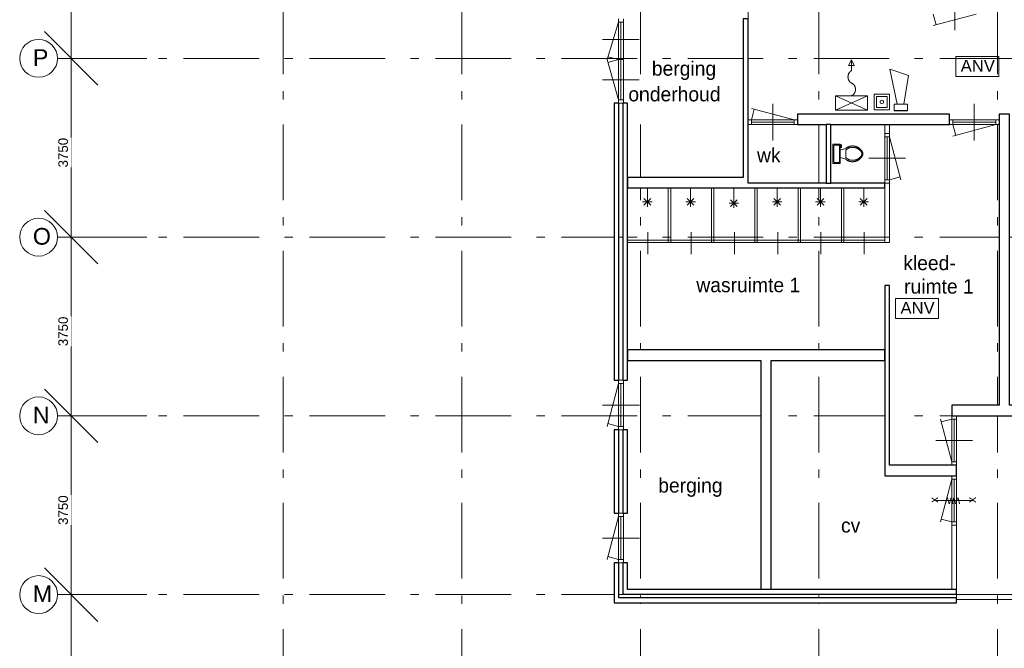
# Model space of a CAD drawing. Header units: millimetres. Extents: x -59728 to 53438, y 127740 to 210459.
# Tile 4 of 28: x -59728 to -39058, y 175330 to 188518. Entities that reach past the tile are written whole.
import ezdxf

# ---------------------------------------------------------------- set-up
doc = ezdxf.new("R2010")
doc.units = ezdxf.units.MM
doc.header["$LTSCALE"] = 2540
doc.header["$PDMODE"] = 1
doc.header["$PDSIZE"] = -2
doc.linetypes.add('STYLE_01', pattern=[0.033465, 0.025591, -0.003937, 0.0005, -0.003437])
doc.linetypes.add('STYLE_06', pattern=[1.04164, 0.625, -0.20828, 0.06943, -0.13893])
doc.layers.get('0').update_dxf_attribs({"lineweight": 18})
doc.layers.get('DEFPOINTS').update_dxf_attribs({"lineweight": 18})
for name, color, linetype, lineweight in [('ASSEN', 7, 'STYLE_01', 18), ('brandvoorziening', 7, 'Continuous', 18), ('MATEN', 7, 'Continuous', 18), ('metselwerk', 7, 'Continuous', 18), ('muren', 7, 'Continuous', 18), ('MUUR', 7, 'Continuous', 18), ('mwarc', 7, 'Continuous', 18), ('sanitair', 7, 'Continuous', 18), ('STAAL25', 7, 'Continuous', 18), ('stempel018', 7, 'Continuous', 18), ('TEKST35', 7, 'Continuous', 18), ('TEXT', 7, 'Continuous', 18)]:
    doc.layers.add(name, color=color, linetype=linetype, lineweight=lineweight)
doc.styles.add('Arial', font='Arial')
doc.styles.add('Century Gothic', font='Century Gothic')
doc.dimstyles.new('Arch', dxfattribs={"dimtxt": 199.818347, "dimasz": 1122.412109, "dimexe": 1587.5, "dimexo": 793.75, "dimgap": 1.5875, "dimtad": 1, "dimdec": 0, "dimzin": 11, "dimtxsty": 'Arial', "dimblk": 'VW_SLASH', "dimcen": 0, "dimdle": 1.5875, "dimadec": 0, "dimazin": 0, "dimtfac": 1, "dimtdec": 0, "dimtix": 1, "dimtmove": 0, "dimatfit": 0, "dimldrblk": 'VW_FILLEDARROW', "dimfxl": 0, "dimfrac": 2, "dimtolj": 1, "dimtzin": 11, "dimarcsym": 0})

# ---------------------------------------------------------------- blocks, each defined once
blk = doc.blocks.new('Groep-22')
at = {"color": 0}
for p, q in [((-39955, 15255), (-39955, 15578)), ((-39936, 15597), (-39860, 15597)), ((-39841, 15578), (-39841, 15255)), ((-39812, 15569), (-39822, 15569)), ((-39822, 15550), (-39793, 15550)), ((-39822, 15493), (-39707, 15531)), ((-39812, 15607), (-39812, 15569)), ((-39793, 15607), (-39812, 15607)), ((-39793, 15550), (-39793, 15607)), ((-39822, 15340), (-39707, 15302)), ((-39707, 15340), (-39707, 15493)), ((-39860, 15236), (-39936, 15236))]:
    blk.add_line(p, q, dxfattribs=at)
blk.add_lwpolyline([(-39822, 15216), (-39974, 15216), (-39974, 15617), (-39822, 15617)], close=True, dxfattribs=at)
for points in [[(-39955, 15578), (-39956, 15582), (-39953, 15590), (-39948, 15596), (-39940, 15598), (-39936, 15597)], [(-39860, 15597), (-39856, 15598), (-39848, 15596), (-39843, 15590), (-39840, 15582), (-39841, 15578)], [(-39707, 15531), (-39665, 15565), (-39557, 15588), (-39451, 15560), (-39369, 15487), (-39348, 15436)], [(-39707, 15493), (-39659, 15539), (-39528, 15560), (-39408, 15505), (-39374, 15448)], [(-39348, 15397), (-39369, 15346), (-39451, 15273), (-39557, 15245), (-39665, 15268), (-39707, 15302)], [(-39374, 15385), (-39408, 15328), (-39528, 15273), (-39659, 15295), (-39707, 15340)], [(-39374, 15448), (-39367, 15433), (-39367, 15400), (-39374, 15385)], [(-39348, 15436), (-39343, 15417), (-39348, 15397)], [(-39936, 15236), (-39940, 15235), (-39948, 15237), (-39953, 15243), (-39956, 15251), (-39955, 15255)], [(-39841, 15255), (-39840, 15251), (-39843, 15243), (-39848, 15237), (-39856, 15235), (-39860, 15236)]]:
    blk.add_open_spline(points, degree=2, dxfattribs=at)
blk = doc.blocks.new('brandslang')
at = {"layer": 'brandvoorziening', "color": 0}
for points in [[(26909, -78621, 0), (26608, -78621, 0)], [(26909, -78621, 0), (26608, -79289, 0)], [(26909, -79289, 0), (26608, -78621, 0)], [(26608, -78621, 0), (26608, -79289, 0)], [(26909, -78621, 0), (26909, -79289, 0)], [(27435, -78954, 0), (27662, -78954, 0)], [(26909, -79289, 0), (26608, -79289, 0)]]:
    blk.add_polyline3d(points, dxfattribs=at)
at = {"layer": 'brandvoorziening', "color": 0, "linetype": 'Continuous'}
for points, weights in [([(27179, -78955), (27143, -79040), (27044, -79040), (26944, -79040), (26909, -78955)], [1, 0.823055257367, 1, 0.823055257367, 1]), ([(27178, -78955), (27218, -78883), (27307, -78883), (27396, -78883), (27436, -78955)], [1, 0.851942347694, 1, 0.851942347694, 1])]:
    blk.add_rational_spline(points, weights, degree=2, knots=[0, 0, 0, 0.5, 0.5, 1, 1, 1], dxfattribs=at)
at = {"layer": 'brandvoorziening', "color": 0}
blk.add_3dface([(27662, -78954), (27546, -78894), (27546, -79014)], dxfattribs=at)
blk = doc.blocks.new('*D')
at = {"layer": 'DEFPOINTS', "color": 0, "lineweight": 0}
for p in [(-56254, 36169), (-56254, 32419), (-56254, 32419), (-55966, 32419), (-56254, 28669), (-56254, 28669), (-55966, 28669), (-56254, 24919), (-56254, 24919), (-55966, 24919), (-56254, 21169), (-56254, 21169), (-55966, 21169), (-56254, 17419), (-56254, 17419), (-55966, 17419), (-56254, 13669), (-56254, 13669), (-55966, 13669), (-56254, 9919), (-56254, 9919), (-55966, 9919), (-56254, 6169), (-56254, 6169), (-55966, 6169), (-56254, 2419), (-56254, 2419), (-55966, 2419), (-56254, -1331), (-56254, -1331), (-55966, -1331), (-56254, -5081), (-56254, -5081), (-55966, -5081), (-56254, -8831), (-56254, -8831), (-55966, -8831), (-56254, -12581), (-55966, -12581), (-1575, -12581), (-1575, -16331), (-1575, -16331), (-1288, -16331), (-1575, -20081), (-1575, -20081), (-1288, -20081), (-1575, -23831), (-1575, -23831), (-1288, -23831), (-1575, -27581), (-1575, -27581), (-1288, -27581), (-1575, -31331), (-1575, -31331), (-1288, -31331), (-1575, -35081), (-1575, -35081), (-1288, -35081), (-1575, -38831), (-1288, -38831)]:
    blk.add_point(p, dxfattribs=at)
at = {"layer": 'MATEN', "color": 0, "lineweight": -2}
for p, q in [((-55966, 36169), (-55966, 36963)), ((-55966, 32419), (-55966, 36169)), ((-55460, 36169), (-54379, 36169)), ((-55966, 32419), (-55966, 33213)), ((-55966, 28669), (-55966, 32419)), ((-55966, 31626), (-55966, 32419)), ((-55460, 32419), (-54379, 32419)), ((-55460, 32419), (-54379, 32419)), ((-55966, 28669), (-55966, 29463)), ((-55966, 24919), (-55966, 28669)), ((-55966, 27876), (-55966, 28669)), ((-55460, 28669), (-54379, 28669)), ((-55460, 28669), (-54379, 28669)), ((-55966, 24919), (-55966, 25713)), ((-55966, 21169), (-55966, 24919)), ((-55966, 24126), (-55966, 24919)), ((-55460, 24919), (-54379, 24919)), ((-55460, 24919), (-54379, 24919)), ((-55966, 21169), (-55966, 21963)), ((-55966, 17419), (-55966, 21169)), ((-55966, 20376), (-55966, 21169)), ((-55460, 21169), (-54379, 21169)), ((-55460, 21169), (-54379, 21169)), ((-55966, 17419), (-55966, 18213)), ((-55966, 13669), (-55966, 17419)), ((-55966, 16626), (-55966, 17419)), ((-55460, 17419), (-54379, 17419)), ((-55460, 17419), (-54379, 17419)), ((-55966, 13669), (-55966, 14463)), ((-55966, 9919), (-55966, 13669)), ((-55966, 12876), (-55966, 13669)), ((-55460, 13669), (-54379, 13669)), ((-55460, 13669), (-54379, 13669)), ((-55966, 9919), (-55966, 10713)), ((-55966, 6169), (-55966, 9919)), ((-55966, 9126), (-55966, 9919)), ((-55460, 9919), (-54379, 9919)), ((-55460, 9919), (-54379, 9919)), ((-55966, 6169), (-55966, 6963)), ((-55966, 2419), (-55966, 6169)), ((-55966, 5376), (-55966, 6169)), ((-55460, 6169), (-54379, 6169)), ((-55460, 6169), (-54379, 6169)), ((-55966, 2419), (-55966, 3213)), ((-55966, -1331), (-55966, 2419)), ((-55966, 1626), (-55966, 2419)), ((-55460, 2419), (-54379, 2419)), ((-55460, 2419), (-54379, 2419)), ((-55966, -1331), (-55966, -537)), ((-55966, -5081), (-55966, -1331)), ((-55966, -2124), (-55966, -1331)), ((-55460, -1331), (-54379, -1331)), ((-55460, -1331), (-54379, -1331)), ((-55966, -5081), (-55966, -4287)), ((-55966, -8831), (-55966, -5081)), ((-55966, -5874), (-55966, -5081)), ((-55460, -5081), (-54379, -5081)), ((-55460, -5081), (-54379, -5081)), ((-55966, -8831), (-55966, -8037)), ((-55966, -12581), (-55966, -8831)), ((-55966, -9624), (-55966, -8831)), ((-55460, -8831), (-54379, -8831)), ((-55460, -8831), (-54379, -8831)), ((-1288, -12581), (-1288, -11787)), ((-55966, -13374), (-55966, -12581)), ((-55460, -12581), (-54379, -12581)), ((-1288, -16331), (-1288, -12581)), ((-782, -12581), (300, -12581)), ((-1288, -16331), (-1288, -15537)), ((-1288, -20081), (-1288, -16331)), ((-1288, -17124), (-1288, -16331)), ((-782, -16331), (300, -16331)), ((-782, -16331), (300, -16331)), ((-1288, -20081), (-1288, -19287)), ((-1288, -23831), (-1288, -20081)), ((-1288, -20874), (-1288, -20081)), ((-782, -20081), (300, -20081)), ((-782, -20081), (300, -20081)), ((-1288, -23831), (-1288, -23037)), ((-1288, -27581), (-1288, -23831)), ((-1288, -24624), (-1288, -23831)), ((-782, -23831), (300, -23831)), ((-782, -23831), (300, -23831)), ((-1288, -27581), (-1288, -26787)), ((-1288, -31331), (-1288, -27581)), ((-1288, -28374), (-1288, -27581)), ((-782, -27581), (300, -27581)), ((-782, -27581), (300, -27581)), ((-1288, -31331), (-1288, -30537)), ((-1288, -35081), (-1288, -31331)), ((-1288, -32124), (-1288, -31331)), ((-782, -31331), (300, -31331)), ((-782, -31331), (300, -31331)), ((-1288, -35081), (-1288, -34287)), ((-1288, -38831), (-1288, -35081)), ((-1288, -35874), (-1288, -35081)), ((-782, -35081), (300, -35081)), ((-782, -35081), (300, -35081)), ((-1288, -39624), (-1288, -38831)), ((-782, -38831), (300, -38831))]:
    blk.add_line(p, q, dxfattribs=at)
at = {"layer": 'MATEN', "color": 0, "lineweight": 20}
for p, q in [((-55405, 35608), (-56527, 36731)), ((-55405, 31858), (-56527, 32981)), ((-56527, 32981), (-55405, 31858)), ((-55405, 28108), (-56527, 29231)), ((-56527, 29231), (-55405, 28108)), ((-55405, 24358), (-56527, 25481)), ((-56527, 25481), (-55405, 24358)), ((-55405, 20608), (-56527, 21731)), ((-56527, 21731), (-55405, 20608)), ((-55405, 16858), (-56527, 17981)), ((-56527, 17981), (-55405, 16858)), ((-55405, 13108), (-56527, 14231)), ((-56527, 14231), (-55405, 13108)), ((-55405, 9358), (-56527, 10481)), ((-56527, 10481), (-55405, 9358)), ((-55405, 5608), (-56527, 6731)), ((-56527, 6731), (-55405, 5608)), ((-55405, 1858), (-56527, 2981)), ((-56527, 2981), (-55405, 1858)), ((-55405, -1892), (-56527, -769)), ((-56527, -769), (-55405, -1892)), ((-55405, -5642), (-56527, -4519)), ((-56527, -4519), (-55405, -5642)), ((-55405, -9392), (-56527, -8269)), ((-56527, -8269), (-55405, -9392)), ((-56527, -12019), (-55405, -13142)), ((-726, -13142), (-1849, -12019)), ((-726, -16892), (-1849, -15769)), ((-1849, -15769), (-726, -16892)), ((-726, -20642), (-1849, -19519)), ((-1849, -19519), (-726, -20642)), ((-726, -24392), (-1849, -23269)), ((-1849, -23269), (-726, -24392)), ((-726, -28142), (-1849, -27019)), ((-1849, -27019), (-726, -28142)), ((-726, -31892), (-1849, -30769)), ((-1849, -30769), (-726, -31892)), ((-726, -35642), (-1849, -34519)), ((-1849, -34519), (-726, -35642)), ((-1849, -38269), (-726, -39392))]:
    blk.add_line(p, q, dxfattribs=at)
at = {"color": 0, "lineweight": -2}
for points in [[(-55966, 33881), (-55966, 34506), (-56287, 34506), (-56287, 33881)], [(-55966, 30131), (-55966, 30756), (-56287, 30756), (-56287, 30131)], [(-55966, 26381), (-55966, 27006), (-56287, 27006), (-56287, 26381)], [(-55966, 22631), (-55966, 23256), (-56287, 23256), (-56287, 22631)], [(-55966, 18881), (-55966, 19506), (-56287, 19506), (-56287, 18881)], [(-55966, 15131), (-55966, 15756), (-56287, 15756), (-56287, 15131)], [(-55966, 11381), (-55966, 12006), (-56287, 12006), (-56287, 11381)], [(-55966, 7631), (-55966, 8256), (-56287, 8256), (-56287, 7631)], [(-55966, 3881), (-55966, 4506), (-56287, 4506), (-56287, 3881)], [(-55966, 131), (-55966, 756), (-56287, 756), (-56287, 131)], [(-55966, -3619), (-55966, -2994), (-56287, -2994), (-56287, -3619)], [(-55966, -7369), (-55966, -6744), (-56287, -6744), (-56287, -7369)], [(-55966, -11119), (-55966, -10494), (-56287, -10494), (-56287, -11119)], [(-1288, -14869), (-1288, -14244), (-1608, -14244), (-1608, -14869)], [(-1288, -18619), (-1288, -17994), (-1608, -17994), (-1608, -18619)], [(-1288, -22369), (-1288, -21744), (-1608, -21744), (-1608, -22369)], [(-1288, -26119), (-1288, -25494), (-1608, -25494), (-1608, -26119)], [(-1288, -29869), (-1288, -29244), (-1608, -29244), (-1608, -29869)], [(-1288, -33619), (-1288, -32994), (-1608, -32994), (-1608, -33619)], [(-1288, -37369), (-1288, -36744), (-1608, -36744), (-1608, -37369)]]:
    blk.add_wipeout(points, dxfattribs=at).dxf.layer = 'MATEN'
at = {"layer": 'MATEN', "color": 0, "char_height": 199.8, "attachment_point": 1, "rotation": 90, "line_spacing_factor": 0.96736, "style": 'Arial'}
for insert in [(-56236, 33881), (-56236, 30131), (-56236, 26381), (-56236, 22631), (-56236, 18881), (-56236, 15131), (-56236, 11381), (-56236, 7631), (-56236, 3881), (-56236, 131), (-56236, -3619), (-56236, -7369), (-56236, -11119), (-1557, -14869), (-1557, -18619), (-1557, -22369), (-1557, -26119), (-1557, -29869), (-1557, -33619), (-1557, -37369)]:
    blk.add_mtext('3750', dxfattribs=dict(at, insert=insert))
blk = doc.blocks.new('VW_FILLEDARROW')
at = {"color": 0, "lineweight": -2}
blk.add_solid([(0, 0), (-0.002, 0), (-0.002, 0)], dxfattribs=at)
blk = doc.blocks.new('VW_SLASH')
at = {"color": 0, "linetype": 'ByBlock', "lineweight": -2}
blk.add_line((0, 0), (-1, 0), dxfattribs=at)
at = {"color": 0, "linetype": 'ByBlock', "lineweight": 20}
blk.add_line((-0.001, -0.001), (0.001, 0.001), dxfattribs=at)
blk = doc.blocks.new('anv')
at = {"layer": 'brandvoorziening', "color": 0}
blk.add_lwpolyline([(26504, -77939), (27411, -77939), (27411, -78359), (26504, -78359)], close=True, dxfattribs=at)
at = {"layer": 'brandvoorziening', "color": 0, "insert": (26610, -78009), "char_height": 249.8, "attachment_point": 1, "line_spacing_factor": 0.96736, "style": 'Arial'}
blk.add_mtext('ANV', dxfattribs=at)
blk = doc.blocks.new('handbrandmelder')
at = {"layer": 'brandvoorziening', "color": 0, "linetype": 'Continuous'}
for points in [[(26623, -79875), (26623, -79547), (26943, -79547), (26943, -79875)], [(26673, -79825), (26673, -79597), (26893, -79597), (26893, -79825)]]:
    blk.add_lwpolyline(points, close=True, dxfattribs=at)
at = {"layer": 'brandvoorziening', "color": 0, "lineweight": 5, "flags": 128}
blk.add_lwpolyline([(26747, -79711, 0.414214), (26783, -79747, 0.414214), (26819, -79711, 0.414214), (26783, -79675, 0.414214)], format="xyb", close=True, dxfattribs=at)
blk = doc.blocks.new('slowwhoop')
at = {"layer": 'brandvoorziening', "color": 0, "linetype": 'Continuous'}
for p, q in [((26709, -77412), (27447, -77259)), ((27447, -77259), (27308, -77648)), ((26573, -77346), (26573, -77630)), ((26709, -77346), (26573, -77346)), ((26573, -77630), (26573, -77346)), ((26573, -77346), (26709, -77346)), ((26574, -77630), (26574, -77346)), ((26709, -77630), (26709, -77346)), ((26709, -77346), (26709, -77630)), ((26573, -77630), (26709, -77630)), ((26709, -77630), (26573, -77630)), ((27308, -77648), (26709, -77552))]:
    blk.add_line(p, q, dxfattribs=at)
blk = doc.blocks.new('Groep-23')
at = {"layer": 'ASSEN', "color": 0, "linetype": 'STYLE_06'}
for p, q in [((-51518.25, -14661.85), (-51518.25, 38800.47)), ((-47768.25, -14661.85), (-47768.25, 38800.47)), ((-44018.25, -14661.85), (-44018.25, 38800.47)), ((-40268.25, -14661.85), (-40268.25, 38800.47)), ((-36518.25, -14661.85), (-36518.25, 38800.47)), ((-56253.67, 17419.5), (53782.49, 17419.5)), ((-56253.67, 13669.5), (53782.49, 13669.5)), ((-56253.67, 9919.5), (53655.29, 9919.5)), ((-56253.67, 6169.5), (53761.23, 6169.5))]:
    blk.add_line(p, q, dxfattribs=at)
at = {"layer": 'MATEN', "color": 0}
for centre in [(-56650.92, 17419.5), (-56650.92, 13669.5), (-56650.92, 9919.5), (-56650.92, 6169.5)]:
    blk.add_circle(centre, 397.25, dxfattribs=at)
at = {"layer": 'muren', "color": 0}
for p, q in [((-37418.25, 18013.65), (-37418.25, 18785.34)), ((-44425.49, 16549.5), (-44425.49, 18179.5)), ((-44039.64, 17817), (-44811.34, 17817)), ((-44375.49, 17394.5), (-44475.49, 17394.5)), ((-44375.49, 17394.5), (-44475.49, 17394.5)), ((-44039.64, 16972), (-44811.34, 16972)), ((-44375.49, 16549.5), (-44475.49, 16549.5)), ((-44375.49, 16479.5), (-44475.49, 16479.5)), ((-41238.25, 15693.65), (-41238.25, 16465.34)), ((-37008.25, 15693.65), (-37008.25, 16465.34)), ((-41758.25, 16029.5), (-41758.25, 16129.5)), ((-41688.25, 16029.5), (-41688.25, 16129.5)), ((-40788.25, 16029.5), (-40788.25, 16129.5)), ((-40718.25, 16029.5), (-40718.25, 16249.5)), ((-37528.25, 16029.5), (-37528.25, 16249.5)), ((-37528.25, 16029.5), (-37528.25, 16129.5)), ((-37458.25, 16029.5), (-37458.25, 16129.5)), ((-36558.25, 16029.5), (-36558.25, 16129.5)), ((-36488.25, 16029.5), (-36488.25, 16249.5)), ((-40718.25, 16029.5), (-41758.25, 16029.5)), ((-40788.25, 16079.5), (-41688.25, 16079.5)), ((-36488.25, 16029.5), (-37528.25, 16029.5)), ((-36558.25, 16079.5), (-37458.25, 16079.5)), ((-38889.19, 15843.5), (-38789.19, 15843.5)), ((-38889.19, 15843.5), (-38889.19, 14803.5)), ((-38889.19, 15773.5), (-38789.19, 15773.5)), ((-38839.19, 15773.5), (-38839.19, 14873.5)), ((-38789.19, 15843.5), (-38789.19, 14803.5)), ((-39225.04, 15323.5), (-38453.35, 15323.5)), ((-38889.19, 14873.5), (-38789.19, 14873.5)), ((-38889.19, 14803.5), (-38789.19, 14803.5)), ((-44289.19, 10667.03), (-44569.19, 10667.03)), ((-44474.91, 9627.03), (-44474.91, 10667.03)), ((-44374.91, 10597.03), (-44474.91, 10597.03)), ((-44424.91, 9697.03), (-44424.91, 10597.03)), ((-44374.91, 9627.03), (-44374.91, 10667.03)), ((-44039.06, 10147.03), (-44810.75, 10147.03)), ((-37378.25, 9923.5), (-37478.25, 9923.5)), ((-37478.25, 8883.5), (-37478.25, 9923.5)), ((-37378.25, 8883.5), (-37378.25, 9923.5)), ((-37378.25, 9853.5), (-37478.25, 9853.5)), ((-37428.25, 8953.5), (-37428.25, 9853.5)), ((-44289.19, 9627.03), (-44569.19, 9627.03)), ((-44374.91, 9697.03), (-44474.91, 9697.03)), ((-37042.41, 9403.5), (-37814.1, 9403.5)), ((-37378.25, 8953.5), (-37478.25, 8953.5)), ((-37378.25, 8883.5), (-37478.25, 8883.5)), ((-37378.25, 8663.5), (-37478.25, 8663.5)), ((-37478.25, 7623.5), (-37478.25, 8663.5)), ((-37378.25, 8593.5), (-37478.25, 8593.5)), ((-37428.25, 7693.5), (-37428.25, 8593.5)), ((-37378.25, 7623.5), (-37378.25, 8663.5)), ((-37042.41, 8143.5), (-37814.1, 8143.5)), ((-44289.19, 7875.93), (-44569.19, 7875.93)), ((-44474.91, 6835.93), (-44474.91, 7875.93)), ((-44374.91, 6835.93), (-44374.91, 7875.93)), ((-44374.91, 7805.93), (-44474.91, 7805.93)), ((-44424.91, 6905.93), (-44424.91, 7805.93)), ((-37378.25, 7693.5), (-37478.25, 7693.5)), ((-37378.25, 7623.5), (-37478.25, 7623.5)), ((-44039.06, 7355.93), (-44810.75, 7355.93)), ((-44289.19, 6835.93), (-44569.19, 6835.93)), ((-44374.91, 6905.93), (-44474.91, 6905.93))]:
    blk.add_line(p, q, dxfattribs=at)
at = {"layer": 'MUUR', "color": 0}
for p, q in [((-41758.25, 18429.5), (-41758.25, 14803.5)), ((-44475.49, 16479.5), (-44475.49, 18249.5)), ((-44375.49, 16479.5), (-44375.49, 18249.5)), ((-41858.25, 18249.5), (-41858.25, 14923.5)), ((-44475.49, 18179.5), (-44375.49, 18179.5)), ((-44375.49, 16549.5), (-44475.49, 16549.5)), ((-44569.19, 16479.5), (-44569.19, 10667.03)), ((-44289.19, 16479.5), (-44569.19, 16479.5)), ((-44469.19, 16479.5), (-44469.19, 10667.03)), ((-44389.19, 16479.5), (-44389.19, 10667.03)), ((-44289.19, 16479.5), (-44289.19, 10667.03)), ((-41758.25, 16129.5), (-40718.25, 16129.5)), ((-40718.25, 16249.5), (-37528.25, 16249.5)), ((-37528.25, 16129.5), (-36488.25, 16129.5)), ((-36488.25, 16249.5), (-36268.25, 16249.5)), ((-41758.25, 16029.5), (-36488.25, 16029.5)), ((-40117.21, 16029.5), (-40117.21, 14803.5)), ((-40117.21, 16007.04), (-40117.21, 14803.5)), ((-40017.21, 16029.5), (-40017.21, 14803.5)), ((-40017.21, 16007.04), (-40017.21, 14803.5)), ((-38889.19, 16029.5), (-38889.19, 13553.5)), ((-38889.19, 16029.5), (-38889.19, 13553.5)), ((-38789.19, 16029.5), (-38789.19, 13553.5)), ((-38789.19, 16029.5), (-38789.19, 13553.5)), ((-36488.25, 10143.5), (-36488.25, 16029.5)), ((-38789.19, 15843.5), (-38889.19, 15843.5)), ((-41858.25, 14923.5), (-44289.19, 14923.5)), ((-38889.19, 14703.5), (-44289.19, 14703.5)), ((-43871.44, 14703.5), (-43871.44, 14407.24)), ((-43430.86, 14703.5), (-43430.86, 13553.5)), ((-43380.86, 14703.5), (-43380.86, 13553.5)), ((-42963.11, 14695.72), (-42963.11, 14407.24)), ((-42522.53, 14703.5), (-42522.53, 13553.5)), ((-42472.53, 14703.5), (-42472.53, 13553.5)), ((-42054.78, 14695.72), (-42054.78, 14407.24)), ((-38889.19, 14803.5), (-41758.25, 14803.5)), ((-41614.2, 14703.5), (-41614.2, 13553.5)), ((-41564.2, 14703.5), (-41564.2, 13553.5)), ((-41146.45, 14695.72), (-41146.45, 14407.24)), ((-40705.87, 14703.5), (-40705.87, 13553.5)), ((-40655.87, 14703.5), (-40655.87, 13553.5)), ((-40238.1, 14695.72), (-40238.1, 14407.24)), ((-39797.52, 14703.5), (-39797.52, 13553.5)), ((-39747.52, 14703.5), (-39747.52, 13553.5)), ((-39329.77, 14695.72), (-39329.77, 14407.24)), ((-38789.19, 14873.5), (-38889.19, 14873.5)), ((-43942.15, 14477.95), (-43800.73, 14336.53)), ((-43942.15, 14336.53), (-43800.73, 14477.95)), ((-43871.44, 14507.24), (-43871.44, 14307.24)), ((-43033.82, 14477.95), (-42892.4, 14336.53)), ((-43033.82, 14336.53), (-42892.4, 14477.95)), ((-42963.11, 14507.24), (-42963.11, 14307.24)), ((-42056, 14484.24), (-42056, 14284.24)), ((-41217.16, 14477.95), (-41075.74, 14336.53)), ((-41217.16, 14336.53), (-41075.74, 14477.95)), ((-41146.45, 14507.24), (-41146.45, 14307.24)), ((-40308.81, 14477.95), (-40167.39, 14336.53)), ((-40308.81, 14336.53), (-40167.39, 14477.95)), ((-40238.1, 14507.24), (-40238.1, 14307.24)), ((-39400.48, 14477.95), (-39259.06, 14336.53)), ((-39400.48, 14336.53), (-39259.06, 14477.95)), ((-39329.77, 14507.24), (-39329.77, 14307.24)), ((-43971.44, 14407.24), (-43771.44, 14407.24)), ((-43063.11, 14407.24), (-42863.11, 14407.24)), ((-42156, 14384.24), (-41956, 14384.24)), ((-42126.71, 14454.95), (-41985.29, 14313.53)), ((-42126.71, 14313.53), (-41985.29, 14454.95)), ((-41246.45, 14407.24), (-41046.45, 14407.24)), ((-40338.1, 14407.24), (-40138.1, 14407.24)), ((-39429.77, 14407.24), (-39229.77, 14407.24)), ((-43860.03, 13772.81), (-43860.03, 13309.64)), ((-42951.7, 13772.81), (-42951.7, 13309.64)), ((-42043.37, 13772.81), (-42043.37, 13309.64)), ((-41135.04, 13772.81), (-41135.04, 13309.64)), ((-40226.69, 13772.81), (-40226.69, 13309.64)), ((-39318.36, 13772.81), (-39318.36, 13309.64)), ((-44289.19, 13603.5), (-38889.19, 13603.5)), ((-44289.19, 13553.5), (-38789.19, 13553.5)), ((-38889.19, 12653.5), (-38789.19, 12653.5)), ((-38889.19, 12653.5), (-38889.19, 10583.5)), ((-38889.19, 12653.5), (-38889.19, 8663.5)), ((-38789.19, 12653.5), (-38789.19, 10583.5)), ((-38789.19, 12653.5), (-38789.19, 8883.5)), ((-38889.19, 11303.5), (-44289.19, 11303.5)), ((-41489.19, 11083.5), (-44289.19, 11083.5)), ((-41489.19, 11083.5), (-41489.19, 6279.5)), ((-38889.19, 11083.5), (-41269.19, 11083.5)), ((-41269.19, 11083.5), (-41269.19, 6279.5)), ((-37478.25, 8883.5), (-37478.25, 10143.5)), ((-36488.25, 10143.5), (-37478.25, 10143.5)), ((-35278.25, 9923.5), (-37478.25, 9923.5)), ((-44569.19, 9627.03), (-44569.19, 7875.93)), ((-44474.91, 9627.03), (-44374.91, 9627.03)), ((-44469.19, 9627.03), (-44469.19, 7875.93)), ((-44389.19, 9627.03), (-44389.19, 7875.93)), ((-44289.19, 9627.03), (-44289.19, 7875.93)), ((-38789.19, 8883.5), (-37378.25, 8883.5)), ((-37478.25, 8883.5), (-37378.25, 8883.5)), ((-37378.25, 8883.5), (-37378.25, 8663.5)), ((-37378.25, 8883.5), (-37378.25, 5999.5)), ((-38889.19, 8663.5), (-37378.25, 8663.5)), ((-37478.25, 8663.5), (-37478.25, 6279.5)), ((-37478.25, 7623.5), (-37378.25, 7623.5)), ((-44569.19, 6835.93), (-44569.19, 5999.5)), ((-44474.91, 6835.93), (-44374.91, 6835.93)), ((-44469.19, 6835.93), (-44469.19, 6099.5)), ((-44389.19, 6835.93), (-44389.19, 6179.5)), ((-44289.19, 6835.93), (-44289.19, 6279.5)), ((-44289.19, 6279.5), (-37378.25, 6279.5)), ((-44569.19, 5999.5), (-37378.25, 5999.5)), ((-44469.19, 6099.5), (-37378.25, 6099.5)), ((-44389.19, 6179.5), (-37378.25, 6179.5)), ((-32888.25, 6169.5), (-37378.25, 6169.5)), ((-37378.25, 6069.5), (-29018.25, 6069.5))]:
    blk.add_line(p, q, dxfattribs=at)
at = {"layer": 'stempel018', "color": 0}
for p, q in [((-36968.25, 18349.5), (-37868.25, 18108.34)), ((-37868.25, 18349.5), (-37807.96, 18124.5)), ((-44475.49, 18179.5), (-44716.64, 17394.5)), ((-44475.49, 16549.5), (-44716.64, 17394.5)), ((-44475.49, 17394.5), (-44700.49, 17454.78)), ((-44475.49, 17394.5), (-44700.49, 17334.21)), ((-40788.25, 16129.5), (-41688.25, 16370.65)), ((-41688.25, 16129.5), (-41627.96, 16354.5)), ((-36558.25, 16029.5), (-37458.25, 15788.34)), ((-37458.25, 16029.5), (-37397.96, 15804.5)), ((-38789.19, 15773.5), (-38548.04, 14873.5)), ((-38789.19, 14873.5), (-38564.19, 14933.78)), ((-44474.91, 10597.03), (-44716.06, 9697.03)), ((-44474.91, 9697.03), (-44699.91, 9757.32)), ((-37478.25, 8953.5), (-37719.41, 9853.5)), ((-37478.25, 9853.5), (-37703.25, 9793.21)), ((-37478.25, 8593.5), (-37719.41, 7693.5)), ((-44474.91, 7805.93), (-44716.06, 6905.93)), ((-37478.25, 7693.5), (-37703.25, 7753.78)), ((-44474.91, 6905.93), (-44699.91, 6966.22))]:
    blk.add_line(p, q, dxfattribs=at)
at = {"layer": 'brandvoorziening', "color": 0, "rotation": 90}
blk.add_blockref('brandslang', (-118542.21, -10275.2), dxfattribs=at)
at = {"layer": 'sanitair', "color": 0}
blk.add_blockref('Groep-22', (0, 0), dxfattribs=at)
at = {"layer": 'TEKST35', "color": 0, "char_height": 349.68, "attachment_point": 1, "line_spacing_factor": 0.96736, "style": 'Arial'}
for s, insert in [('P', (-56771.11, 17611.03)), ('O', (-56771.11, 13861.03)), ('N', (-56771.11, 10111.03)), ('M', (-56771.11, 6361.03))]:
    blk.add_mtext(s, dxfattribs=dict(at, insert=insert))
at = {"layer": 'TEXT', "color": 0, "attachment_point": 1, "line_spacing_factor": 1.022525, "style": 'Century Gothic'}
for s, insert, char_height in [('berging', (-43776.48, 17358.59), 302.466), ('onderhoud', (-44269.3, 16820.67), 302.466), ('wk', (-41569.2, 15538.88), 302.466), ('kleed-', (-38498.47, 13278.7), 302.466), ('wasruimte 1', (-42842.79, 12816.5), 302.4658), ('ruimte 1', (-38480.8, 12787.04), 302.466), ('berging', (-43642.17, 8612.41), 302.466), ('cv', (-39806.17, 7772.94), 302.466)]:
    blk.add_mtext(s, dxfattribs=dict(at, insert=insert, char_height=char_height))
at = {"layer": 'MATEN', "color": 0}
dim = blk.add_linear_dim(base=(-55966.01, -12580.5), p1=(-56253.67, -8830.5), p2=(-56253.67, -12580.5), angle=90, dimstyle='Arch', override={"dimgap": 6.59992e-12, "dimdec": 1, "dimpost": '<>', "dimtxsty": 'Arial', "dimtmove": 2}, dxfattribs=at)
dim.commit()
dim.dimension.update_dxf_attribs({"geometry": '*D', "text_midpoint": (-55966.01, -10806.52), "dimtype": 160})
dim = blk.add_linear_dim(base=(-55966.01, -8830.5), p1=(-56253.67, -5080.5), p2=(-56253.67, -8830.5), angle=90, dimstyle='Arch', override={"dimgap": 7.47991e-12, "dimdec": 1, "dimpost": '<>', "dimtxsty": 'Arial', "dimtmove": 2}, dxfattribs=at)
dim.commit()
dim.dimension.update_dxf_attribs({"geometry": '*D', "text_midpoint": (-55966.01, -7056.52), "dimtype": 160})
dim = blk.add_linear_dim(base=(-55966.01, -5080.5), p1=(-56253.67, -1330.5), p2=(-56253.67, -5080.5), angle=90, dimstyle='Arch', override={"dimgap": 7.47991e-12, "dimdec": 1, "dimpost": '<>', "dimtxsty": 'Arial', "dimtmove": 2}, dxfattribs=at)
dim.commit()
dim.dimension.update_dxf_attribs({"geometry": '*D', "text_midpoint": (-55966.01, -3306.52), "dimtype": 160})
dim = blk.add_linear_dim(base=(-55966.01, -1330.5), p1=(-56253.67, 2419.5), p2=(-56253.67, -1330.5), angle=90, dimstyle='Arch', override={"dimgap": 8.3599e-12, "dimdec": 1, "dimpost": '<>', "dimtxsty": 'Arial', "dimtmove": 2}, dxfattribs=at)
dim.commit()
dim.dimension.update_dxf_attribs({"geometry": '*D', "text_midpoint": (-55966.01, 443.48), "dimtype": 160})
dim = blk.add_linear_dim(base=(-55966.01, 2419.5), p1=(-56253.67, 6169.5), p2=(-56253.67, 2419.5), angle=90, dimstyle='Arch', override={"dimgap": 8.3599e-12, "dimdec": 1, "dimpost": '<>', "dimtxsty": 'Arial', "dimtmove": 2}, dxfattribs=at)
dim.commit()
dim.dimension.update_dxf_attribs({"geometry": '*D', "text_midpoint": (-55966.01, 4193.48), "dimtype": 160})
dim = blk.add_linear_dim(base=(-55966.01, 6169.5), p1=(-56253.67, 9919.5), p2=(-56253.67, 6169.5), angle=90, dimstyle='Arch', override={"dimgap": 9.23989e-12, "dimdec": 1, "dimpost": '<>', "dimtxsty": 'Arial', "dimtmove": 2}, dxfattribs=at)
dim.commit()
dim.dimension.update_dxf_attribs({"geometry": '*D', "text_midpoint": (-55966.01, 7943.48), "dimtype": 160})
dim = blk.add_linear_dim(base=(-55966.01, 9919.5), p1=(-56253.67, 13669.5), p2=(-56253.67, 9919.5), angle=90, dimstyle='Arch', override={"dimgap": 9.23989e-12, "dimdec": 1, "dimpost": '<>', "dimtxsty": 'Arial', "dimtmove": 2}, dxfattribs=at)
dim.commit()
dim.dimension.update_dxf_attribs({"geometry": '*D', "text_midpoint": (-55966.01, 11693.48), "dimtype": 160})
dim = blk.add_linear_dim(base=(-55966.01, 13669.5), p1=(-56253.67, 17419.5), p2=(-56253.67, 13669.5), angle=90, dimstyle='Arch', override={"dimgap": 1.01199e-11, "dimdec": 1, "dimpost": '<>', "dimtxsty": 'Arial', "dimtmove": 2}, dxfattribs=at)
dim.commit()
dim.dimension.update_dxf_attribs({"geometry": '*D', "text_midpoint": (-55966.01, 15443.48), "dimtype": 160})
dim = blk.add_linear_dim(base=(-55966.01, 17419.5), p1=(-56253.67, 21169.5), p2=(-56253.67, 17419.5), angle=90, dimstyle='Arch', override={"dimgap": 1.01199e-11, "dimdec": 1, "dimpost": '<>', "dimtxsty": 'Arial', "dimtmove": 2}, dxfattribs=at)
dim.commit()
dim.dimension.update_dxf_attribs({"geometry": '*D', "text_midpoint": (-55966.01, 19193.48), "dimtype": 160})
dim = blk.add_linear_dim(base=(-55966.01, 21169.5), p1=(-56253.67, 24919.5), p2=(-56253.67, 21169.5), angle=90, dimstyle='Arch', override={"dimgap": 1.09999e-11, "dimdec": 1, "dimpost": '<>', "dimtxsty": 'Arial', "dimtmove": 2}, dxfattribs=at)
dim.commit()
dim.dimension.update_dxf_attribs({"geometry": '*D', "text_midpoint": (-55966.01, 22943.48), "dimtype": 160})
dim = blk.add_linear_dim(base=(-55966.01, 24919.5), p1=(-56253.67, 28669.5), p2=(-56253.67, 24919.5), angle=90, dimstyle='Arch', override={"dimgap": 1.09999e-11, "dimdec": 1, "dimpost": '<>', "dimtxsty": 'Arial', "dimtmove": 2}, dxfattribs=at)
dim.commit()
dim.dimension.update_dxf_attribs({"geometry": '*D', "text_midpoint": (-55966.01, 26693.48), "dimtype": 160})
dim = blk.add_linear_dim(base=(-55966.01, 28669.5), p1=(-56253.67, 32419.5), p2=(-56253.67, 28669.5), angle=90, dimstyle='Arch', override={"dimgap": 1.18799e-11, "dimdec": 1, "dimpost": '<>', "dimtxsty": 'Arial', "dimtmove": 2}, dxfattribs=at)
dim.commit()
dim.dimension.update_dxf_attribs({"geometry": '*D', "text_midpoint": (-55966.01, 30443.48), "dimtype": 160})
dim = blk.add_linear_dim(base=(-55966.01, 32419.5), p1=(-56253.67, 36169.5), p2=(-56253.67, 32419.5), angle=90, dimstyle='Arch', override={"dimgap": 1.18799e-11, "dimdec": 1, "dimpost": '<>', "dimtxsty": 'Arial', "dimtmove": 2}, dxfattribs=at)
dim.commit()
dim.dimension.update_dxf_attribs({"geometry": '*D', "text_midpoint": (-55966.01, 34193.48), "dimtype": 160})
dim = blk.add_linear_dim(base=(-1287.63, -38830.5), p1=(-1575.29, -35080.5), p2=(-1575.29, -38830.5), angle=90, dimstyle='Arch', override={"dimgap": 7.47991e-12, "dimdec": 1, "dimpost": '<>', "dimtxsty": 'Arial', "dimtmove": 2}, dxfattribs=at)
dim.commit()
dim.dimension.update_dxf_attribs({"geometry": '*D', "text_midpoint": (-1287.63, -37056.52), "dimtype": 160})
dim = blk.add_linear_dim(base=(-1287.63, -35080.5), p1=(-1575.29, -31330.5), p2=(-1575.29, -35080.5), angle=90, dimstyle='Arch', override={"dimgap": 7.47991e-12, "dimdec": 1, "dimpost": '<>', "dimtxsty": 'Arial', "dimtmove": 2}, dxfattribs=at)
dim.commit()
dim.dimension.update_dxf_attribs({"geometry": '*D', "text_midpoint": (-1287.63, -33306.52), "dimtype": 160})
dim = blk.add_linear_dim(base=(-1287.63, -31330.5), p1=(-1575.29, -27580.5), p2=(-1575.29, -31330.5), angle=90, dimstyle='Arch', override={"dimgap": 7.47991e-12, "dimdec": 1, "dimpost": '<>', "dimtxsty": 'Arial', "dimtmove": 2}, dxfattribs=at)
dim.commit()
dim.dimension.update_dxf_attribs({"geometry": '*D', "text_midpoint": (-1287.63, -29556.52), "dimtype": 160})
dim = blk.add_linear_dim(base=(-1287.63, -27580.5), p1=(-1575.29, -23830.5), p2=(-1575.29, -27580.5), angle=90, dimstyle='Arch', override={"dimgap": 7.47991e-12, "dimdec": 1, "dimpost": '<>', "dimtxsty": 'Arial', "dimtmove": 2}, dxfattribs=at)
dim.commit()
dim.dimension.update_dxf_attribs({"geometry": '*D', "text_midpoint": (-1287.63, -25806.52), "dimtype": 160})
dim = blk.add_linear_dim(base=(-1287.63, -23830.5), p1=(-1575.29, -20080.5), p2=(-1575.29, -23830.5), angle=90, dimstyle='Arch', override={"dimgap": 7.47991e-12, "dimdec": 1, "dimpost": '<>', "dimtxsty": 'Arial', "dimtmove": 2}, dxfattribs=at)
dim.commit()
dim.dimension.update_dxf_attribs({"geometry": '*D', "text_midpoint": (-1287.63, -22056.52), "dimtype": 160})
dim = blk.add_linear_dim(base=(-1287.63, -20080.5), p1=(-1575.29, -16330.5), p2=(-1575.29, -20080.5), angle=90, dimstyle='Arch', override={"dimgap": 7.47991e-12, "dimdec": 1, "dimpost": '<>', "dimtxsty": 'Arial', "dimtmove": 2}, dxfattribs=at)
dim.commit()
dim.dimension.update_dxf_attribs({"geometry": '*D', "text_midpoint": (-1287.63, -18306.52), "dimtype": 160})
dim = blk.add_linear_dim(base=(-1287.63, -16330.5), p1=(-1575.29, -12580.5), p2=(-1575.29, -16330.5), angle=90, dimstyle='Arch', override={"dimgap": 7.47991e-12, "dimdec": 1, "dimpost": '<>', "dimtxsty": 'Arial', "dimtmove": 2}, dxfattribs=at)
dim.commit()
dim.dimension.update_dxf_attribs({"geometry": '*D', "text_midpoint": (-1287.63, -14556.52), "dimtype": 160})
at = {"layer": 'muren', "color": 0}
blk.add_line((-37042.41, 8143.5), (-37814.1, 8143.5), dxfattribs=at)
at = {"layer": 'STAAL25', "color": 0}
blk.add_line((-37829.13, 8143.5), (-37027.37, 8143.5), dxfattribs=at)
at = {"layer": 'brandvoorziening', "color": 0}
blk.add_blockref('anv', (-63902.73, 95397.93), dxfattribs=at)
at = {"layer": 'metselwerk', "color": 0, "char_height": 179.84, "attachment_point": 1, "line_spacing_factor": 0.96736, "style": 'Arial'}
for s, insert, rotation in [('x', (-37947.8, 8093.88), 90), ('w', (-37442.75, 8026.37), 180), ('w', (-37304.15, 8026.37), 180), ('x', (-37152.05, 8093.88), 90)]:
    blk.add_mtext(s, dxfattribs=dict(at, insert=insert, rotation=rotation))
at = {"color": 0, "linetype": 'Continuous', "lineweight": 25}
for points in [[(-44469.19, 16479.5), (-44569.19, 16479.5), (-44569.19, 10667.03), (-44469.19, 10667.03)], [(-37528.25, 16249.5), (-40718.25, 16249.5), (-40718.25, 16029.5), (-37528.25, 16029.5)], [(-44469.19, 9627.03), (-44569.19, 9627.03), (-44569.19, 7875.93), (-44469.19, 7875.93)]]:
    blk.add_wipeout(points, dxfattribs=at).dxf.layer = 'mwarc'
at = {"layer": 'mwarc', "color": 0, "linetype": 'Continuous', "lineweight": 25}
for points in [[(-44469.19, 16479.5), (-44569.19, 16479.5), (-44569.19, 10667.03), (-44469.19, 10667.03)], [(-37528.25, 16249.5), (-40718.25, 16249.5), (-40718.25, 16029.5), (-37528.25, 16029.5)], [(-44469.19, 9627.03), (-44569.19, 9627.03), (-44569.19, 7875.93), (-44469.19, 7875.93)]]:
    blk.add_lwpolyline(points, close=True, dxfattribs=at)
at = {"layer": 'brandvoorziening', "color": 0, "rotation": 90}
blk.add_blockref('slowwhoop', (-116037.05, -10250.85), dxfattribs=at)
at = {"color": 0, "linetype": 'Continuous', "lineweight": 25}
blk.add_wipeout([(-41758.25, 18249.5), (-41858.25, 18249.5), (-41858.25, 14923.5), (-44289.19, 14923.5), (-44289.19, 14703.5), (-38889.19, 14703.5), (-38889.19, 14803.5), (-41758.25, 14803.5)], dxfattribs=at).dxf.layer = 'mwarc'
at = {"layer": 'mwarc', "color": 0, "linetype": 'Continuous', "lineweight": 25}
blk.add_lwpolyline([(-41758.25, 18249.5), (-41858.25, 18249.5), (-41858.25, 14923.5), (-44289.19, 14923.5), (-44289.19, 14703.5), (-38889.19, 14703.5), (-38889.19, 14803.5), (-41758.25, 14803.5)], close=True, dxfattribs=at)
at = {"layer": 'brandvoorziening', "color": 0, "rotation": 180}
blk.add_blockref('handbrandmelder', (-12166.47, -63206.02), dxfattribs=at)
at = {"color": 0, "linetype": 'Continuous', "lineweight": 25}
for points in [[(-44289.19, 16479.5), (-44389.19, 16479.5), (-44389.19, 10667.03), (-44289.19, 10667.03)], [(-40017.21, 16029.5), (-40117.21, 16029.5), (-40117.21, 14803.5), (-40017.21, 14803.5)]]:
    blk.add_wipeout(points, dxfattribs=at).dxf.layer = 'mwarc'
at = {"layer": 'mwarc', "color": 0, "linetype": 'Continuous', "lineweight": 25}
for points in [[(-44289.19, 16479.5), (-44389.19, 16479.5), (-44389.19, 10667.03), (-44289.19, 10667.03)], [(-40017.21, 16029.5), (-40117.21, 16029.5), (-40117.21, 14803.5), (-40017.21, 14803.5)]]:
    blk.add_lwpolyline(points, close=True, dxfattribs=at)
at = {"color": 0, "linetype": 'Continuous', "lineweight": 25}
blk.add_wipeout([(-41269.19, 11083.5), (-38889.19, 11083.5), (-38889.19, 11303.5), (-44289.19, 11303.5), (-44289.19, 11083.5), (-41489.19, 11083.5), (-41489.19, 6279.5), (-41269.19, 6279.5)], dxfattribs=at).dxf.layer = 'mwarc'
at = {"layer": 'mwarc', "color": 0, "linetype": 'Continuous', "lineweight": 25}
blk.add_lwpolyline([(-41269.19, 11083.5), (-38889.19, 11083.5), (-38889.19, 11303.5), (-44289.19, 11303.5), (-44289.19, 11083.5), (-41489.19, 11083.5), (-41489.19, 6279.5), (-41269.19, 6279.5)], close=True, dxfattribs=at)
at = {"color": 0, "linetype": 'Continuous', "lineweight": 25}
for points in [[(-37378.25, 8883.5), (-37478.25, 8883.5), (-38789.19, 8883.5), (-38789.19, 12653.5), (-38889.19, 12653.5), (-38889.19, 8663.5), (-37378.25, 8663.5)], [(-44289.19, 9627.03), (-44389.19, 9627.03), (-44389.19, 7875.93), (-44289.19, 7875.93)], [(-37378.25, 6279.5), (-44289.19, 6279.5), (-44289.19, 6835.93), (-44389.19, 6835.93), (-44389.19, 6179.5), (-37378.25, 6179.5)]]:
    blk.add_wipeout(points, dxfattribs=at).dxf.layer = 'mwarc'
at = {"layer": 'mwarc', "color": 0, "linetype": 'Continuous', "lineweight": 25}
for points in [[(-37378.25, 8883.5), (-37478.25, 8883.5), (-38789.19, 8883.5), (-38789.19, 12653.5), (-38889.19, 12653.5), (-38889.19, 8663.5), (-37378.25, 8663.5)], [(-44289.19, 9627.03), (-44389.19, 9627.03), (-44389.19, 7875.93), (-44289.19, 7875.93)], [(-37378.25, 6279.5), (-44289.19, 6279.5), (-44289.19, 6835.93), (-44389.19, 6835.93), (-44389.19, 6179.5), (-37378.25, 6179.5)]]:
    blk.add_lwpolyline(points, close=True, dxfattribs=at)
at = {"layer": 'brandvoorziening', "color": 0}
blk.add_blockref('anv', (-65167.1, 90320.36), dxfattribs=at)
at = {"color": 0, "linetype": 'Continuous', "lineweight": 25}
for points in [[(-36268.25, 16029.5), (-36268.25, 16249.5), (-36488.25, 16249.5), (-36488.25, 16029.5), (-36488.25, 10143.5), (-37478.25, 10143.5), (-37478.25, 9923.5), (-35278.25, 9923.5), (-35278.25, 10143.5), (-36268.25, 10143.5)], [(-37378.25, 6099.5), (-44469.19, 6099.5), (-44469.19, 6835.93), (-44569.19, 6835.93), (-44569.19, 5999.5), (-37378.25, 5999.5)]]:
    blk.add_wipeout(points, dxfattribs=at).dxf.layer = 'mwarc'
at = {"layer": 'mwarc', "color": 0, "linetype": 'Continuous', "lineweight": 25}
for points in [[(-36268.25, 16029.5), (-36268.25, 16249.5), (-36488.25, 16249.5), (-36488.25, 16029.5), (-36488.25, 10143.5), (-37478.25, 10143.5), (-37478.25, 9923.5), (-35278.25, 9923.5), (-35278.25, 10143.5), (-36268.25, 10143.5)], [(-37378.25, 6099.5), (-44469.19, 6099.5), (-44469.19, 6835.93), (-44569.19, 6835.93), (-44569.19, 5999.5), (-37378.25, 5999.5)]]:
    blk.add_lwpolyline(points, close=True, dxfattribs=at)

msp = doc.modelspace()

# ---------------------------------------------------------------- block references
at = {"layer": 'MUUR'}
msp.add_blockref('Groep-23', (-2680, 170287), dxfattribs=at)

doc.saveas('drawing.dxf')
